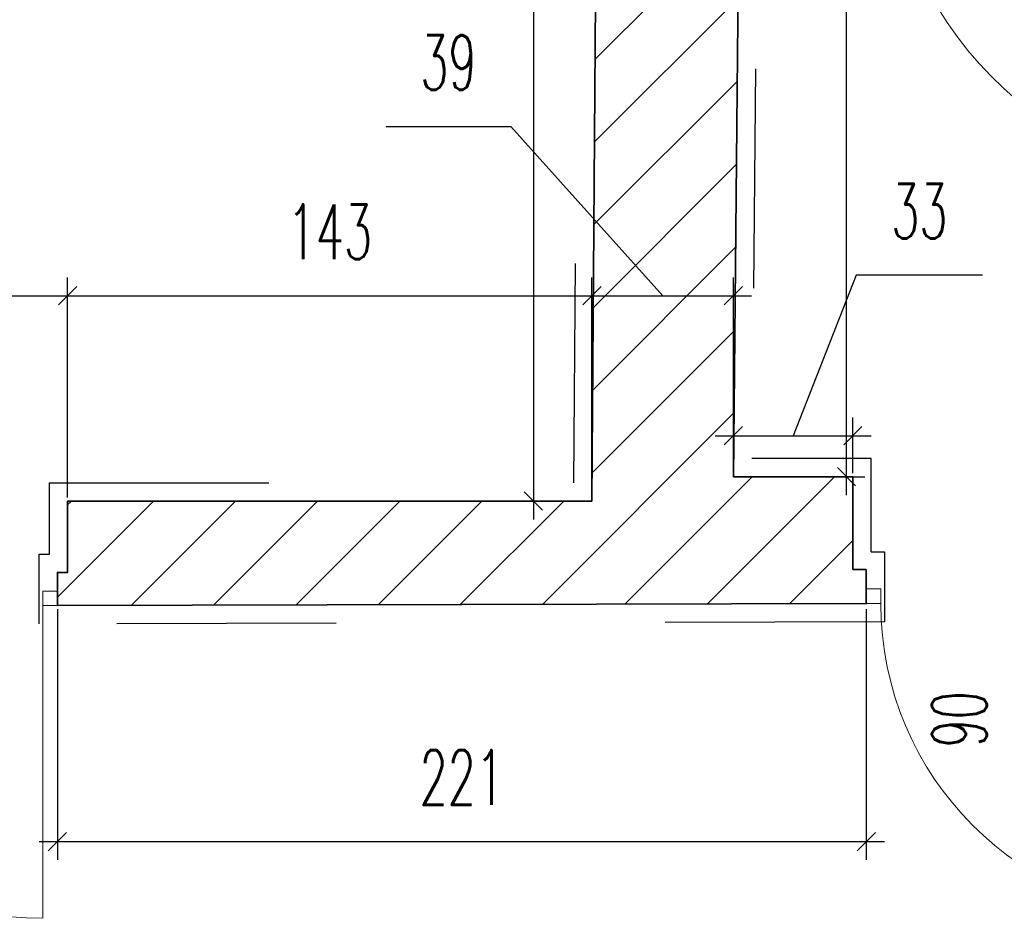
# Model space of a CAD drawing. Header units: millimetres. Extents: x 19887 to 192597, y -14203 to 39042.
# Tile 36 of 256: x 25789 to 26058, y -10383 to -10138. Entities that reach past the tile are written whole.
import ezdxf

# ---------------------------------------------------------------- set-up
doc = ezdxf.new("R2010")
doc.units = ezdxf.units.MM
doc.linetypes.add('ACAD_ISO03W100', pattern=[30, 12, -18])
doc.layers.get('Defpoints').update_dxf_attribs({"color": 4})
doc.layers.add('Basen_rzut_poziom_1_obrys', color=252, linetype='Continuous', lineweight=35)
doc.layers.add('Drzwi', color=2, linetype='Continuous', lineweight=5)
for name, color, linetype in [('Sufit podwieszany', 252, 'Continuous'), ('Wymiarowanie', 3, 'Continuous'), ('Wypełnienie', 252, 'Continuous')]:
    doc.layers.add(name, color=color, linetype=linetype)
doc.styles.add('ROMANS', font='romans.shx', dxfattribs={"width": 0.6})
doc.styles.get("Standard").update_dxf_attribs({"font": 'arial.ttf'})
doc.dimstyles.new('000001FB70622F18', dxfattribs={"dimtxt": 20, "dimasz": 5, "dimexe": 5, "dimexo": 1, "dimgap": 20, "dimtad": 1, "dimtoh": 1, "dimdec": 0, "dimtxsty": 'Standard', "dimblk": 'OBLIQUE', "dimcen": 0, "dimdle": 5, "dimclrd": 252, "dimclre": 252, "dimclrt": 252, "dimadec": 0, "dimazin": 0, "dimtfac": 1, "dimtdec": 0, "dimtmove": 0, "dimatfit": 3, "dimldrblk": 'OBLIQUE', "dimfxl": 150, "dimfxlon": 1, "dimlwd": 25, "dimlwe": 25, "dimarcsym": 1})

# ---------------------------------------------------------------- blocks, each defined once
blk = doc.blocks.new('_Oblique')
at = {"color": 0, "linetype": 'ByBlock', "lineweight": -2}
blk.add_line((-0.5, -0.5), (0.5, 0.5), dxfattribs=at)
blk = doc.blocks.new('*D701')
at = {"layer": 'Defpoints', "color": 0}
for p in [(2895.45, -4340.16), (2796.52, -4396.8), (2895.45, -4396.3)]:
    blk.add_point(p, dxfattribs=at)
at = {"layer": 'Wymiarowanie', "color": 252, "linetype": 'Continuous', "lineweight": 25}
for p, q in [((2796.52, -4395.8), (2796.52, -4335.16)), ((2895.45, -4395.3), (2895.45, -4335.16)), ((2791.52, -4340.16), (2900.45, -4340.16))]:
    blk.add_line(p, q, dxfattribs=at)
at = {"layer": 'Wymiarowanie', "color": 252, "linetype": 'ByBlock', "lineweight": 25, "xscale": 5, "yscale": 5, "zscale": 5, "rotation": 180}
blk.add_blockref('_Oblique', (2796.52, -4340.16), dxfattribs=at)
at = {"layer": 'Wymiarowanie', "color": 252, "linetype": 'ByBlock', "lineweight": 25, "xscale": 5, "yscale": 5, "zscale": 5}
blk.add_blockref('_Oblique', (2895.45, -4340.16), dxfattribs=at)
at = {"layer": 'Wymiarowanie', "color": 252, "insert": (2845.98, -4322.66), "char_height": 15, "attachment_point": 5, "style": 'ROMANS'}
blk.add_mtext('99', dxfattribs=at)
blk = doc.blocks.new('*D702')
at = {"layer": 'Defpoints', "color": 0}
for p in [(3038.87, -4340.16), (2895.45, -4396.3), (3038.87, -4396.3)]:
    blk.add_point(p, dxfattribs=at)
at = {"layer": 'Wymiarowanie', "color": 252, "linetype": 'Continuous', "lineweight": 25}
for p, q in [((2895.45, -4395.3), (2895.45, -4335.16)), ((3038.87, -4395.3), (3038.87, -4335.16)), ((2890.45, -4340.16), (3043.87, -4340.16))]:
    blk.add_line(p, q, dxfattribs=at)
at = {"layer": 'Wymiarowanie', "color": 252, "linetype": 'ByBlock', "lineweight": 25, "xscale": 5, "yscale": 5, "zscale": 5, "rotation": 180}
blk.add_blockref('_Oblique', (2895.45, -4340.16), dxfattribs=at)
at = {"layer": 'Wymiarowanie', "color": 252, "linetype": 'ByBlock', "lineweight": 25, "xscale": 5, "yscale": 5, "zscale": 5}
blk.add_blockref('_Oblique', (3038.87, -4340.16), dxfattribs=at)
at = {"layer": 'Wymiarowanie', "color": 252, "insert": (2967.16, -4322.66), "char_height": 15, "attachment_point": 5, "style": 'ROMANS'}
blk.add_mtext('143', dxfattribs=at)
blk = doc.blocks.new('*D703')
at = {"layer": 'Defpoints', "color": 0}
for p in [(3077.55, -4340.16), (3077.55, -4389.64), (3038.87, -4396.3)]:
    blk.add_point(p, dxfattribs=at)
at = {"layer": 'Wymiarowanie', "color": 252, "linetype": 'Continuous', "lineweight": 25}
for p, q in [((2982.53, -4293.85), (3016.68, -4293.85)), ((3016.68, -4293.85), (3058.21, -4340.16)), ((3038.87, -4395.3), (3038.87, -4335.16)), ((3077.55, -4388.64), (3077.55, -4335.16)), ((3033.87, -4340.16), (3082.55, -4340.16))]:
    blk.add_line(p, q, dxfattribs=at)
at = {"layer": 'Wymiarowanie', "color": 252, "linetype": 'ByBlock', "lineweight": 25, "xscale": 5, "yscale": 5, "zscale": 5, "rotation": 180}
blk.add_blockref('_Oblique', (3038.87, -4340.16), dxfattribs=at)
at = {"layer": 'Wymiarowanie', "color": 252, "linetype": 'ByBlock', "lineweight": 25, "xscale": 5, "yscale": 5, "zscale": 5}
blk.add_blockref('_Oblique', (3077.55, -4340.16), dxfattribs=at)
at = {"layer": 'Wymiarowanie', "color": 252, "insert": (2999.6, -4276.35), "char_height": 15, "attachment_point": 5, "style": 'ROMANS'}
blk.add_mtext('39', dxfattribs=at)
blk = doc.blocks.new('*D704')
at = {"layer": 'Defpoints', "color": 0}
for p in [(3110.23, -4378.41), (3077.55, -4389.64), (3110.23, -4389.64)]:
    blk.add_point(p, dxfattribs=at)
at = {"layer": 'Wymiarowanie', "color": 252, "linetype": 'Continuous', "lineweight": 25}
for p, q in [((3111.13, -4334.51), (3093.89, -4378.41)), ((3145.7, -4334.51), (3111.13, -4334.51)), ((3077.55, -4388.64), (3077.55, -4373.41)), ((3110.23, -4388.64), (3110.23, -4373.41)), ((3072.55, -4378.41), (3115.23, -4378.41))]:
    blk.add_line(p, q, dxfattribs=at)
at = {"layer": 'Wymiarowanie', "color": 252, "linetype": 'ByBlock', "lineweight": 25, "xscale": 5, "yscale": 5, "zscale": 5, "rotation": 180}
blk.add_blockref('_Oblique', (3077.55, -4378.41), dxfattribs=at)
at = {"layer": 'Wymiarowanie', "color": 252, "linetype": 'ByBlock', "lineweight": 25, "xscale": 5, "yscale": 5, "zscale": 5}
blk.add_blockref('_Oblique', (3110.23, -4378.41), dxfattribs=at)
at = {"layer": 'Wymiarowanie', "color": 252, "insert": (3128.41, -4317.01), "char_height": 15, "attachment_point": 5, "style": 'ROMANS'}
blk.add_mtext('33', dxfattribs=at)
blk = doc.blocks.new('*D708')
at = {"layer": 'Defpoints', "color": 0}
for p in [(3082.99, -3823.08), (3108.49, -3823.08), (3077.55, -4389.64)]:
    blk.add_point(p, dxfattribs=at)
at = {"layer": 'Wymiarowanie', "color": 252, "linetype": 'Continuous', "lineweight": 25}
for p, q in [((3108.49, -4394.64), (3108.49, -3818.08)), ((3083.99, -3823.08), (3113.49, -3823.08)), ((3078.55, -4389.64), (3113.49, -4389.64))]:
    blk.add_line(p, q, dxfattribs=at)
at = {"layer": 'Wymiarowanie', "color": 252, "linetype": 'ByBlock', "lineweight": 25, "xscale": 5, "yscale": 5, "zscale": 5}
for p, rotation in [((3108.49, -3823.08), 90), ((3108.49, -4389.64), 270)]:
    blk.add_blockref('_Oblique', p, dxfattribs=dict(at, rotation=rotation))
at = {"layer": 'Wymiarowanie', "color": 252, "insert": (3125.99, -4106.36), "char_height": 15, "attachment_point": 5, "rotation": 270, "style": 'ROMANS'}
blk.add_mtext('567', dxfattribs=at)
blk = doc.blocks.new('*D707')
at = {"layer": 'Defpoints', "color": 0}
for p in [(3043.02, -3822.92), (3022.86, -4396.3), (3038.87, -4396.3)]:
    blk.add_point(p, dxfattribs=at)
at = {"layer": 'Wymiarowanie', "color": 252, "linetype": 'Continuous', "lineweight": 25}
for p, q in [((3022.86, -3817.92), (3022.86, -4401.3)), ((3042.02, -3822.92), (3017.86, -3822.92)), ((3037.87, -4396.3), (3017.86, -4396.3))]:
    blk.add_line(p, q, dxfattribs=at)
at = {"layer": 'Wymiarowanie', "color": 252, "linetype": 'ByBlock', "lineweight": 25, "xscale": 5, "yscale": 5, "zscale": 5}
for p, rotation in [((3022.86, -3822.92), 90), ((3022.86, -4396.3), 270)]:
    blk.add_blockref('_Oblique', p, dxfattribs=dict(at, rotation=rotation))
at = {"layer": 'Wymiarowanie', "color": 252, "insert": (3005.36, -4109.61), "char_height": 15, "attachment_point": 5, "rotation": 90, "style": 'ROMANS'}
blk.add_mtext('573', dxfattribs=at)
blk = doc.blocks.new('*D792')
at = {"layer": 'Defpoints', "color": 0}
for p in [(2892.63, -4424.89), (3113.88, -4424.89), (3113.88, -4489.4)]:
    blk.add_point(p, dxfattribs=at)
at = {"layer": 'Wymiarowanie', "color": 252, "linetype": 'Continuous', "lineweight": 25}
for p, q in [((2892.63, -4425.89), (2892.63, -4494.4)), ((3113.88, -4425.89), (3113.88, -4494.4)), ((2887.63, -4489.4), (3118.88, -4489.4))]:
    blk.add_line(p, q, dxfattribs=at)
at = {"layer": 'Wymiarowanie', "color": 252, "linetype": 'ByBlock', "lineweight": 25, "xscale": 5, "yscale": 5, "zscale": 5, "rotation": 180}
blk.add_blockref('_Oblique', (2892.63, -4489.4), dxfattribs=at)
at = {"layer": 'Wymiarowanie', "color": 252, "linetype": 'ByBlock', "lineweight": 25, "xscale": 5, "yscale": 5, "zscale": 5}
blk.add_blockref('_Oblique', (3113.88, -4489.4), dxfattribs=at)
at = {"layer": 'Wymiarowanie', "color": 252, "insert": (3003.25, -4471.9), "char_height": 15, "attachment_point": 5, "style": 'ROMANS'}
blk.add_mtext('221', dxfattribs=at)
blk = doc.blocks.new('G$CF5E15B28')
at = {"layer": 'Wypełnienie'}
h = blk.add_hatch(dxfattribs=at)
h.set_pattern_fill('ANSI31', color=253, scale=5, angle=90)
h.set_pattern_definition([(45, (3252.028, -2175.285), (-11.22532, 11.22532), [])])
h.paths.add_polyline_path([(3082.99, -3823.08), (3100.15, -3823.08), (3100.1, -3814.69), (3097.79, -3814.69), (3097.79, -3781.14), (3082.33, -3781.14), (3082.33, -3793.38), (2887.69, -3793.38), (2887.69, -3797.2), (2892.13, -3797.2), (2892.13, -3821.83), (3043.02, -3822.92), (3038.87, -4396.3), (2895.45, -4396.3), (2895.45, -4415.79), (2892.63, -4415.79), (2892.63, -4424.89), (3113.88, -4424.34), (3113.88, -4414.98), (3110.23, -4414.98), (3110.23, -4389.64), (3077.55, -4389.64)])
at = {"layer": 'Basen_rzut_poziom_1_obrys', "color": 253, "elevation": 0}
for points in [[(2895.45, -4396.3), (3038.87, -4396.3), (3043.02, -3822.92)], [(3100.1, -3823.08), (3082.99, -3823.08), (3077.55, -4389.64)], [(3113.88, -4414.98), (3110.23, -4414.98), (3110.23, -4389.64), (3077.55, -4389.64)], [(3113.88, -4414.98), (3113.88, -4424.34), (2892.63, -4424.89), (2892.63, -4415.79), (2895.45, -4415.79), (2895.45, -4396.3)]]:
    blk.add_lwpolyline(points, dxfattribs=at)
at = {"layer": 'Drzwi', "color": 253, "elevation": 0}
for points in [[(2888.63, -4424.89), (2892.63, -4424.89), (2892.63, -4420.89), (2888.63, -4420.89)], [(3113.88, -4424.34), (3117.88, -4424.34), (3117.88, -4420.34), (3113.88, -4420.34)]]:
    blk.add_lwpolyline(points, close=True, dxfattribs=at)
blk.add_lwpolyline([(2888.63, -4510.39), (2888.63, -4424.89)], dxfattribs=at)
at = {"layer": 'Drzwi', "color": 253}
for centre, radius, start, end in [((3218.51, -4210.49, 0), 99.07, 179.6955, 269.6183), ((2888.63, -4424.89, 0), 85.51, 180, 270), ((3203.56, -4424.34, 0), 85.68, 180, 270)]:
    blk.add_arc(centre, radius, start, end, dxfattribs=at)
at = {"layer": 'Sufit podwieszany', "color": 253, "linetype": 'ACAD_ISO03W100', "ltscale": 5, "elevation": 0}
for points in [[(2890.45, -4391.3), (3033.9, -4391.3), (3037.99, -3827.89)], [(3192.81, -3827.54), (3087.94, -3828.08), (3082.6, -4384.64)], [(3115.23, -4410.16), (3115.23, -4384.64), (3082.6, -4384.64)], [(3118.88, -4414.98), (3118.88, -4429.33), (2887.63, -4429.9), (2887.63, -4410.79), (2890.45, -4410.79), (2890.45, -4391.3)]]:
    blk.add_lwpolyline(points, dxfattribs=at)
at = {"layer": 'Sufit podwieszany', "color": 253, "elevation": 0}
blk.add_lwpolyline([(3115.23, -4410.16), (3118.88, -4410.16), (3118.88, -4414.98)], dxfattribs=at)
at = {"layer": 'Drzwi', "color": 253, "insert": (3131.86, -4463.7, 0), "char_height": 15, "width": 190.2964, "attachment_point": 1, "rotation": 90, "style": 'ROMANS'}
blk.add_mtext('90', dxfattribs=at)
at = {"layer": 'Wymiarowanie', "color": 253}
for base, p1, p2, angle, override, picture, middle in [((3022.86, -4396.3, 0), (3043.02, -3822.92, 0), (3038.87, -4396.3, 0), 90, {"dimtxt": 15, "dimgap": 10, "dimtxsty": 'ROMANS'}, '*D707', (3005.36, -4109.61, 0)), ((3108.49, -3823.08, 0), (3077.55, -4389.64, 0), (3082.99, -3823.08, 0), 90, {"dimtxt": 15, "dimgap": 10, "dimtad": 2, "dimtxsty": 'ROMANS'}, '*D708', (3125.99, -4106.36, 0)), ((2895.45, -4340.16, 0), (2796.52, -4396.8, 0), (2895.45, -4396.3, 0), 0, {"dimtxt": 15, "dimgap": 10, "dimtxsty": 'ROMANS', "dimtmove": 1}, '*D701', (2845.98, -4322.66, 0)), ((3038.87, -4340.16, 0), (2895.45, -4396.3, 0), (3038.87, -4396.3, 0), 0, {"dimtxt": 15, "dimgap": 10, "dimtxsty": 'ROMANS', "dimtmove": 1}, '*D702', (2967.16, -4322.66, 0)), ((3113.88, -4489.4, 0), (2892.63, -4424.89, 0), (3113.88, -4424.89, 0), 0, {"dimtxt": 15, "dimgap": 10, "dimtxsty": 'ROMANS'}, '*D792', (3003.25, -4471.9, 0))]:
    dim = blk.add_linear_dim(base=base, p1=p1, p2=p2, angle=angle, dimstyle='000001FB70622F18', override=override, dxfattribs=at)
    dim.commit()
    dim.dimension.update_dxf_attribs({"geometry": picture, "text_midpoint": middle})
for base, p1, p2, picture, middle in [((3077.55, -4340.16, 0), (3038.87, -4396.3, 0), (3077.55, -4389.64, 0), '*D703', (3006.68, -4293.85, 0)), ((3110.23, -4378.41, 0), (3077.55, -4389.64, 0), (3110.23, -4389.64, 0), '*D704', (3121.13, -4334.51, 0))]:
    dim = blk.add_linear_dim(base=base, p1=p1, p2=p2, angle=0, dimstyle='000001FB70622F18', override={"dimtxt": 15, "dimgap": 10, "dimtxsty": 'ROMANS', "dimtmove": 1}, dxfattribs=at)
    dim.commit()
    dim.dimension.update_dxf_attribs({"geometry": picture, "text_midpoint": middle, "dimtype": 160})

msp = doc.modelspace()

# ---------------------------------------------------------------- block references
msp.add_blockref('G$CF5E15B28', (22906.81, -5872.86, 0))

doc.saveas('drawing.dxf')
